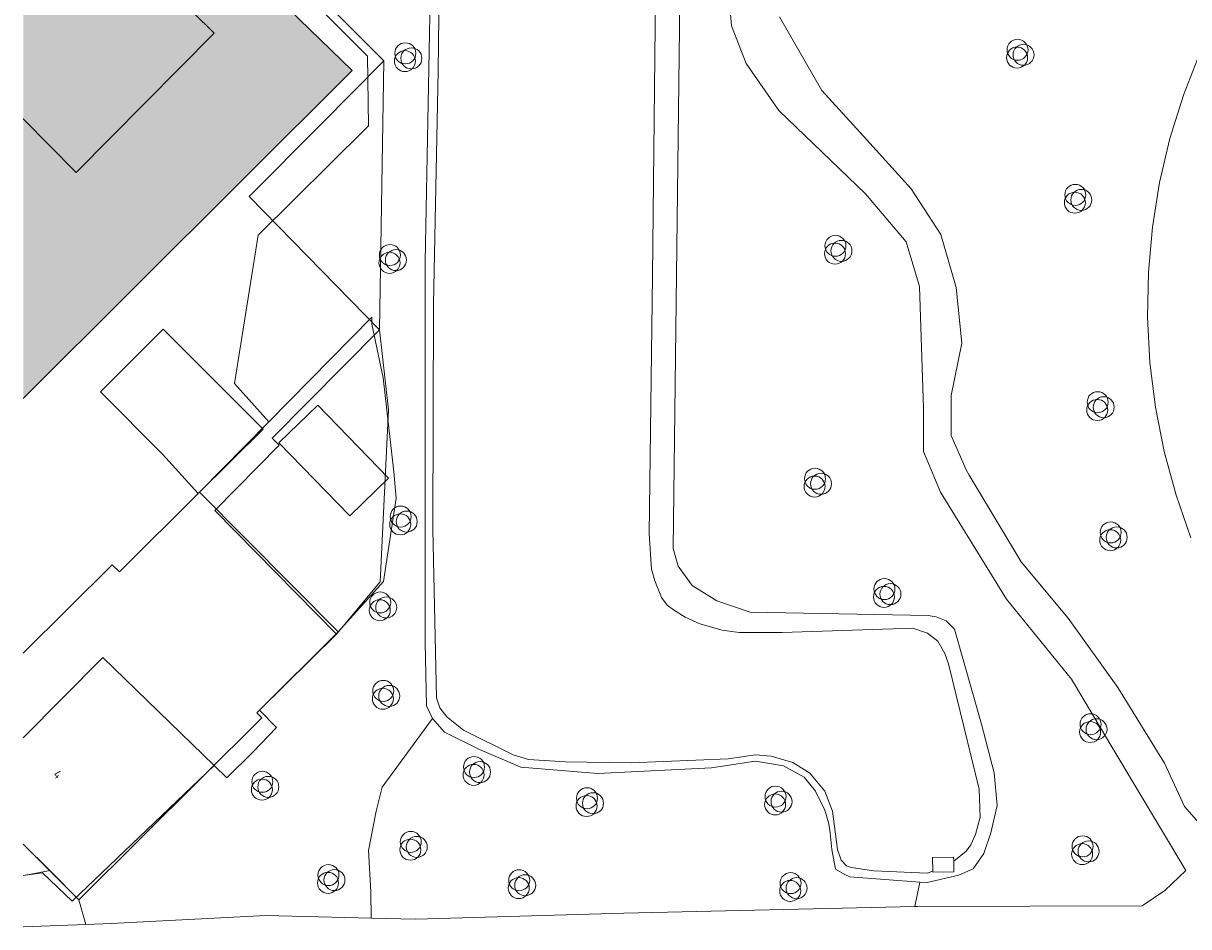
# Model space of a CAD drawing. Header units: millimetres. Extents: x -187868 to 301860, y -188076 to 283730.
# Tile 2 of 17: x -95607 to -29041, y -13072 to 38532. Entities that reach past the tile are written whole.
import ezdxf

# ---------------------------------------------------------------- set-up
doc = ezdxf.new("R2010")
doc.units = ezdxf.units.MM
doc.linetypes.add('IMPORT-HIDDEN2', pattern=[0])
for name, color, linetype, lineweight in [('ADRES_HUISNUMMER', 7, 'Continuous', 13), ('BEGROEIDTERREINDEEL', 7, 'IMPORT-HIDDEN2', 13), ('KUNSTWERKDEEL', 7, 'Continuous', 13), ('ONBEGROEIDTERREINDEEL', 7, 'IMPORT-HIDDEN2', 13), ('ONDERSTEUNENDWATERDEEL', 7, 'Continuous', 13), ('OVERIGBOUWWERK', 7, 'Continuous', 13), ('PERCEEL', 7, 'Continuous', 13), ('VEGETATIEOBJECT', 7, 'Continuous', 13), ('WATERDEEL', 7, 'Continuous', 13)]:
    doc.layers.add(name, color=color, linetype=linetype, lineweight=lineweight)
for name, color, linetype, lineweight, true_color in [('kaart_84590_405118_500_dwg', 7, 'Continuous', 13, 0xc0c0c0), ('PAND', 7, 'Continuous', 13, 0xc0c0c0), ('WEGDEEL', 9, 'Continuous', 13, 0x808080)]:
    doc.layers.add(name, color=color, linetype=linetype, lineweight=lineweight, true_color=true_color)
doc.styles.add('ISOCPEUR_6', font='isocpeur.ttf', dxfattribs={"height": 500})

# ---------------------------------------------------------------- blocks, each defined once
blk = doc.blocks.new('kaart_84590_405118_500_dwg_VEGETATIEOBJECT-2298152-10 situatie _plotview_')
at = {"layer": 'VEGETATIEOBJECT'}
for centre in [(0, 200), (-200, -200), (200, -200)]:
    blk.add_circle(centre, 600, dxfattribs=at)
blk = doc.blocks.new('kaart_84590_405118_500_dwg-1799703-10 situatie _plotview_')
at = {"layer": 'PAND'}
h = blk.add_hatch(color=256, dxfattribs=at)
h.paths.add_polyline_path([(-164220, 50979), (-139528, 60703), (-149512, 84895), (-156864, 67942)])
h.paths.add_polyline_path([(-139805, 107199), (-135271, 117544), (-135341, 117575), (-139835, 107212)])
h.paths.add_polyline_path([(4833, 76353), (14967, 99568), (8135, 102525), (6828, 99529), (2735, 101315), (1481, 98443), (5574, 96657), (5504, 96496), (1673, 87719), (-1925, 89290), (-4186, 84110), (-587, 82540), (-1989, 79328)])
h.paths.add_polyline_path([(-20155, 97389), (-18769, 100539), (-20193, 101166), (-17750, 106745), (-16285, 110075), (-11703, 108060), (-10530, 110728), (-15113, 112743), (-12518, 118640), (-19341, 121637), (-27053, 104078), (-23240, 102395), (-24580, 99348)])
h.paths.add_polyline_path([(14967, 99568), (17554, 105495), (10732, 108473), (9447, 105529), (3861, 107966), (2550, 104962)])
at = {"layer": 'BEGROEIDTERREINDEEL', "linetype": 'Continuous', "flags": 128}
for points in [[(-148606, 86985), (-138400, 61110), (-139925, 57431), (-140131, 57351), (-148205, 54209), (-152806, 46968), (-151872, 44181), (-144117, 47321), (-144264, 46952), (-144885, 43878), (-146461, 38725), (-146936, 37293), (-149511, 33209), (-153015, 31592), (-159116, 29205), (-158968, 28828), (-172710, 23452), (-172897, 21996), (-171544, 21465), (-163263, 18379), (-157795, 15842), (-157210, 17233), (-156401, 19443), (-155107, 21330), (-154245, 22462), (-150046, 24924), (-150071, 25714), (-148702, 29047), (-140086, 48954), (-140051, 49034), (-132543, 65464)], [(-120777, 56912), (-133577, 28351), (-133717, 27319), (-133424, 25983), (-132466, 24618), (-130981, 23276), (-121729, 19050), (-121347, 18793), (-120898, 18364), (-120665, 17739), (-121408, 12147), (-121840, 9305), (-122437, 7530), (-123386, 6228), (-124225, 5312), (-125129, 4754), (-126027, 4735), (-127849, 5075), (-128216, 5268), (-129042, 4099), (-128895, 4039), (-117105, -1024), (-115576, -741), (-114033, -173), (-115067, 7769), (-115676, 12451), (-117252, 18119), (-118280, 25228), (-118240, 27752), (-117256, 30025), (-114715, 36484), (-114394, 39128), (-115436, 42573), (-118079, 48902), (-118720, 52106), (-118640, 54429), (-117599, 57554)], [(-115928, 53797), (-115362, 48982), (-114229, 45640), (-112926, 41788), (-112416, 38729), (-112813, 35613), (-113776, 32554), (-115532, 30062), (-116438, 27966), (-116438, 25813), (-116395, 25479), (-115645, 19752), (-114456, 15730), (-113436, 10971), (-112700, 5930), (-112643, 3210), (-112076, 1454)], [(-106199, 17142), (-106008, 19718), (-105636, 22273), (-105085, 24796), (-104356, 27274), (-103454, 29694), (-102384, 32044), (-101150, 34313), (-99758, 36488), (-98217, 38560), (-96533, 40518), (-94714, 42352)], [(-94714, 42352), (-96533, 40518), (-98217, 38560), (-99758, 36488), (-101150, 34313), (-102384, 32044), (-103454, 29694), (-104356, 27274), (-105085, 24796), (-105636, 22273), (-106008, 19718), (-106199, 17142)], [(-176221, 23302), (-172897, 21996), (-172710, 23452), (-173566, 25640), (-174425, 25829), (-175055, 25993)]]:
    blk.add_lwpolyline(points, dxfattribs=at)
blk.add_lwpolyline([(-129042, 4099), (-128216, 5268), (-131779, 7140), (-132015, 7394), (-132358, 7858), (-132094, 8983), (-131801, 9875), (-131667, 10389), (-131566, 11195), (-131629, 12413), (-131906, 13398), (-132724, 14446), (-134102, 15334), (-136553, 15988), (-142642, 18272), (-146524, 20349), (-148286, 22226), (-149719, 23932), (-150046, 24924), (-154245, 22462), (-155107, 21330), (-156401, 19443), (-157210, 17233), (-157795, 15842), (-155492, 14774), (-144436, 10368)], close=True, dxfattribs=at)
at = {"layer": 'KUNSTWERKDEEL', "flags": 128}
blk.add_lwpolyline([(-125975, 5594), (-126211, 5025), (-127321, 5485), (-127294, 5552), (-126997, 6269), (-125886, 5809), (-125975, 5594), (-125886, 5809), (-126997, 6269), (-127294, 5552), (-127321, 5485), (-126211, 5025)], close=True, dxfattribs=at)
at = {"layer": 'ONBEGROEIDTERREINDEEL', "linetype": 'Continuous', "flags": 128}
for points in [[(-164220, 50979), (-139528, 60703), (-149512, 84895)], [(-157864, 65635), (-156316, 61619), (-145921, 65799), (-151633, 80005)], [(-151633, 80005), (-145921, 65799), (-156316, 61619), (-157864, 65635)]]:
    blk.add_lwpolyline(points, dxfattribs=at)
for points in [[(-153015, 31592), (-149511, 33209), (-146936, 37293), (-146461, 38725), (-144885, 43878), (-144264, 46952), (-144117, 47321), (-151872, 44181), (-157110, 42060)], [(-148943, 43939), (-151833, 42846), (-149778, 37416), (-146888, 38509), (-148943, 43939), (-146888, 38509), (-149778, 37416), (-151833, 42846)]]:
    blk.add_lwpolyline(points, close=True, dxfattribs=at)
at = {"layer": 'ONDERSTEUNENDWATERDEEL', "flags": 128}
for points in [[(-132543, 65464), (-140051, 49034), (-140086, 48954), (-148702, 29047), (-150071, 25714), (-150046, 24924), (-149719, 23932), (-148286, 22226), (-146524, 20349), (-142642, 18272), (-136553, 15988), (-134102, 15334), (-132724, 14446), (-131906, 13398), (-131629, 12413), (-131566, 11195), (-131667, 10389), (-131801, 9875), (-132094, 8983), (-132358, 7858), (-132015, 7394), (-131779, 7140), (-128216, 5268), (-127849, 5075), (-126027, 4735), (-125129, 4754), (-124225, 5312), (-123386, 6228), (-122437, 7530), (-121840, 9305), (-121408, 12147), (-120665, 17739), (-120898, 18364), (-121347, 18793), (-121729, 19050), (-130981, 23276), (-132466, 24618), (-133424, 25983), (-133717, 27319), (-133577, 28351), (-120777, 56912)], [(-120446, 61060), (-128453, 43104), (-134500, 29679), (-135178, 27774), (-135266, 27086), (-135298, 26049), (-135178, 25527), (-134955, 25136), (-134497, 24491), (-133891, 23805), (-132867, 22960), (-132024, 22450), (-129763, 21465), (-122825, 18739), (-122173, 18143), (-121802, 17485), (-121728, 16687), (-121769, 16050), (-123005, 8795), (-123594, 7294), (-124223, 6485), (-124712, 6054), (-125103, 5831), (-125975, 5594), (-126211, 5025), (-127321, 5485), (-127294, 5552), (-127642, 5574), (-130377, 6900), (-131491, 7584), (-131705, 7780), (-131851, 8213), (-131791, 8851), (-131190, 10978), (-131145, 12191), (-131524, 13474), (-132171, 14423), (-133155, 15249), (-133946, 15674), (-135478, 16085), (-140636, 18077), (-144075, 19637), (-145953, 20590), (-146653, 21175), (-148694, 23606), (-149259, 24686), (-149423, 25304), (-149371, 25912), (-145735, 34805), (-140566, 46619), (-135037, 58702), (-130550, 68708)]]:
    blk.add_lwpolyline(points, dxfattribs=at)
at = {"layer": 'OVERIGBOUWWERK', "flags": 128}
blk.add_lwpolyline([(-148943, 43939), (-151833, 42846), (-149778, 37416), (-146888, 38509)], close=True, dxfattribs=at)
at = {"layer": 'PAND', "flags": 128}
for points in [[(-159116, 29205), (-153015, 31592), (-157110, 42060), (-163120, 39709), (-163333, 40253), (-170002, 37645)], [(-174344, 27631), (-172710, 23452), (-158968, 28828), (-159116, 29205)]]:
    blk.add_lwpolyline(points, dxfattribs=at)
at = {"layer": 'PERCEEL', "flags": 128}
for points in [[(-148333, 87614), (-145507, 80504), (-137647, 60494), (-143987, 46484), (-145338, 42097), (-149677, 33272), (-153157, 31504), (-158918, 29281), (-158437, 27984), (-160217, 27234), (-162167, 26484), (-162554, 27421), (-173086, 23523), (-173996, 25701), (-175061, 25978)], [(-171928, 33203), (-165937, 35604), (-162554, 27421), (-162167, 26484), (-160217, 27234), (-158437, 27984), (-158918, 29281), (-153157, 31504), (-156727, 40764), (-151867, 42714), (-152073, 43244), (-143987, 46484), (-147787, 56434), (-142377, 58594), (-137647, 60494), (-145507, 80504), (-148333, 87614)], [(-171928, 33203), (-165937, 35604), (-162554, 27421), (-173086, 23523), (-173996, 25701), (-175061, 25978)]]:
    blk.add_lwpolyline(points, dxfattribs=at)
for points in [[(-143987, 46484), (-137647, 60494), (-142377, 58594), (-147787, 56434)], [(-152337, 43924), (-155317, 51434), (-160027, 49584), (-158187, 44904), (-157212, 42023)], [(-158187, 44904), (-160027, 49584), (-155317, 51434), (-152337, 43924), (-157212, 42023)], [(-149677, 33272), (-145338, 42097), (-143987, 46484), (-152073, 43244), (-151867, 42714), (-156727, 40764), (-153157, 31504)]]:
    blk.add_lwpolyline(points, close=True, dxfattribs=at)
at = {"layer": 'WATERDEEL', "flags": 128}
blk.add_lwpolyline([(-130550, 68708), (-135037, 58702), (-140566, 46619), (-145735, 34805), (-149371, 25912), (-149423, 25304), (-149259, 24686), (-148694, 23606), (-146653, 21175), (-145953, 20590), (-144075, 19637), (-140636, 18077), (-135478, 16085), (-133946, 15674), (-133155, 15249), (-132171, 14423), (-131524, 13474), (-131145, 12191), (-131190, 10978), (-131791, 8851), (-131851, 8213), (-131705, 7780), (-131491, 7584), (-130377, 6900), (-127642, 5574), (-127294, 5552), (-126997, 6269), (-125886, 5809), (-125975, 5594), (-125103, 5831), (-124712, 6054), (-124223, 6485), (-123594, 7294), (-123005, 8795), (-121769, 16050), (-121728, 16687), (-121802, 17485), (-122173, 18143), (-122825, 18739), (-129763, 21465), (-132024, 22450), (-132867, 22960), (-133891, 23805), (-134497, 24491), (-134955, 25136), (-135178, 25527), (-135298, 26049), (-135266, 27086), (-135178, 27774), (-134500, 29679), (-128453, 43104), (-120446, 61060)], dxfattribs=at)
at = {"layer": 'WEGDEEL', "flags": 128}
for points in [[(-170002, 37645), (-163333, 40253), (-163120, 39709), (-157110, 42060), (-151872, 44181), (-152806, 46968), (-148205, 54209), (-140131, 57351), (-139925, 57431), (-138400, 61110), (-148606, 86985)], [(-149512, 84895), (-139528, 60703), (-164220, 50979)], [(-112076, 1454), (-112643, 3210), (-112700, 5930), (-113436, 10971), (-114456, 15730), (-115645, 19752), (-116395, 25479), (-116438, 25813), (-116438, 27966), (-115532, 30062), (-113776, 32554), (-112813, 35613), (-112416, 38729), (-112926, 41788), (-114229, 45640), (-115362, 48982), (-115928, 53797)], [(-117599, 57554), (-118640, 54429), (-118720, 52106), (-118079, 48902), (-115436, 42573), (-114394, 39128), (-114715, 36484), (-117256, 30025), (-118240, 27752), (-118280, 25228), (-117252, 18119), (-115676, 12451), (-115067, 7769), (-114033, -173), (-115576, -741), (-117105, -1024), (-128895, 4039), (-129042, 4099), (-144436, 10368), (-155492, 14774), (-157795, 15842), (-163263, 18379), (-171544, 21465), (-172897, 21996), (-176221, 23302)], [(-175055, 25993), (-174425, 25829), (-173566, 25640), (-174344, 27630)]]:
    blk.add_lwpolyline(points, dxfattribs=at)
for p in [(-136354, 60192), (-141745, 49972), (-104193, 46466), (-118189, 40330), (-104462, 37550), (-147124, 36021), (-150150, 31986), (-124552, 28588), (-151999, 27280), (-108000, 26176), (-160403, 25263), (-148973, 21228), (-123424, 21228), (-159058, 18875), (-153988, 18742), (-110277, 19057), (-143762, 17026), (-149180, 14268), (-133845, 12824), (-115691, 9462), (-135022, 7949), (-118885, 3243)]:
    blk.add_blockref('kaart_84590_405118_500_dwg_VEGETATIEOBJECT-2298152-10 situatie _plotview_', p)
at = {"layer": 'ADRES_HUISNUMMER', "insert": (-170790, 30769), "char_height": 500, "width": 478.07, "attachment_point": 1, "rotation": 291.4, "line_spacing_factor": 1.149209, "style": 'ISOCPEUR_6'}
blk.add_mtext('4', dxfattribs=at)

msp = doc.modelspace()

# ---------------------------------------------------------------- block references
at = {"layer": 'kaart_84590_405118_500_dwg', "color": 8, "true_color": 0x808080, "rotation": 23.44317488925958}
msp.add_blockref('kaart_84590_405118_500_dwg-1799703-10 situatie _plotview_', (75339, 35657), dxfattribs=at)

doc.saveas('drawing.dxf')
